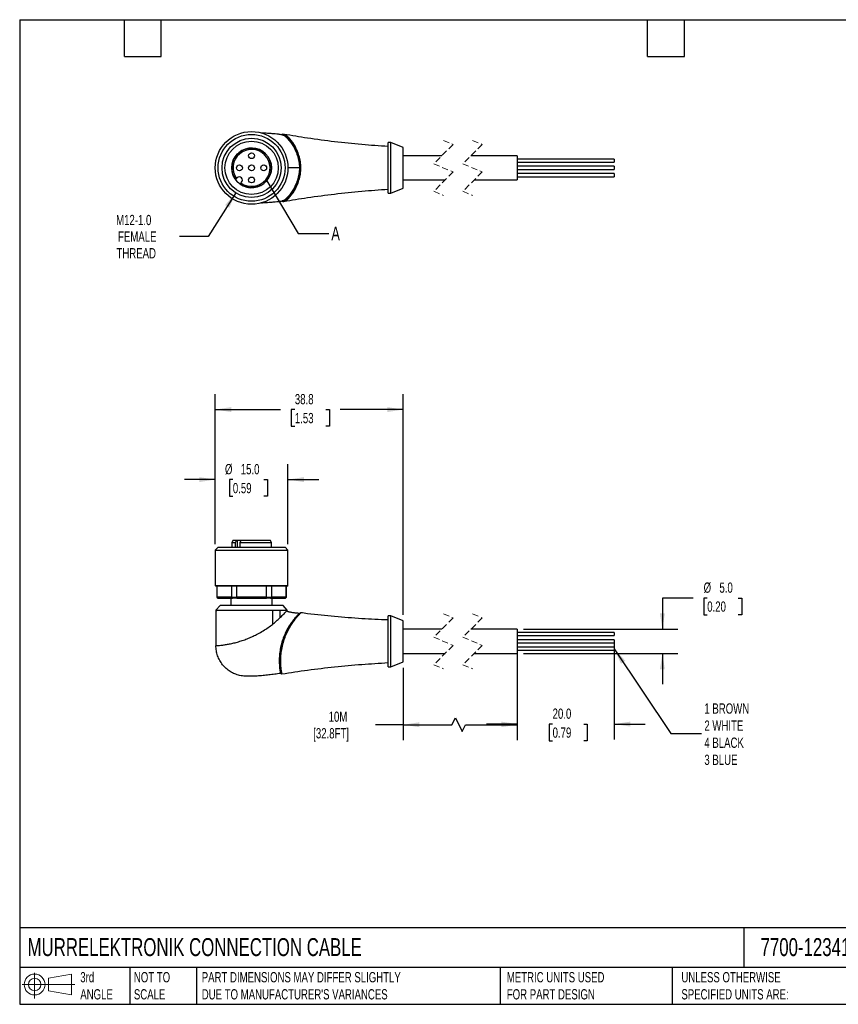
# Model space of a CAD drawing. Header units: millimetres. Extents: x 6 to 273, y 6 to 210.
# Tile 1 of 2: x 6 to 175, y 6 to 210. Entities that reach past the tile are written whole.
import ezdxf

# ---------------------------------------------------------------- set-up
doc = ezdxf.new("R2010")
doc.units = ezdxf.units.MM
doc.linetypes.add('SLD-Dashed', pattern=[1.905, 1.27, -0.635])
doc.linetypes.add('SLD-Solid', pattern=[0])
doc.layers.add('DIMENSIONS', color=140, linetype='SLD-Solid', lineweight=25)
doc.layers.add('TEXT', color=140, linetype='SLD-Solid', lineweight=25)
doc.layers.add('SLD-DEFPOINTS', color=7, linetype='Continuous')
doc.styles.add('SLDTEXTSTYLE0', font='TXT', dxfattribs={"width": 0.7})
doc.dimstyles.new('SLDDIMSTYLE0', dxfattribs={"dimtxt": 2.158008, "dimasz": 3.302, "dimexe": 0, "dimexo": 0.0625, "dimgap": 0.539502, "dimtad": 0, "dimtih": 1, "dimtoh": 1, "dimdec": 1, "dimrnd": 1e-09, "dimzin": 4, "dimdsep": 46, "dimtxsty": 'SLDTEXTSTYLE0', "dimsah": 1, "dimcen": 0.09, "dimadec": 0, "dimazin": 1, "dimtfac": 1, "dimtdec": 1, "dimtmove": 0, "dimatfit": 0, "dimfxl": 0, "dimfrac": 2, "dimtolj": 1, "dimtzin": 12, "dimarcsym": 0})
doc.dimstyles.new('SLDDIMSTYLE1', dxfattribs={"dimtxt": 2.158008, "dimasz": 3.302, "dimexe": 0, "dimexo": 0.0625, "dimgap": 0.539502, "dimtad": 0, "dimtih": 1, "dimtoh": 1, "dimdec": 1, "dimrnd": 1e-09, "dimzin": 12, "dimdsep": 46, "dimtxsty": 'SLDTEXTSTYLE0', "dimsah": 1, "dimcen": 0.09, "dimadec": 0, "dimazin": 3, "dimtfac": 1, "dimtdec": 1, "dimtofl": 0, "dimtmove": 0, "dimatfit": 3, "dimfxl": 0, "dimfrac": 2, "dimtolj": 1, "dimtzin": 12, "dimarcsym": 0})
doc.dimstyles.new('SLDDIMSTYLE2', dxfattribs={"dimtxt": 0.18, "dimasz": 3.302, "dimexe": 0, "dimexo": 0.0625, "dimgap": 0, "dimtad": 0, "dimtih": 1, "dimtoh": 1, "dimdec": 0, "dimrnd": 1e-09, "dimzin": 0, "dimdsep": 46, "dimtxsty": 'Standard', "dimsah": 1, "dimcen": 0.09, "dimadec": 0, "dimazin": 0, "dimtfac": 3.302, "dimtdec": 0, "dimtofl": 0, "dimtmove": 0, "dimatfit": 3, "dimfxl": 0, "dimfrac": 2, "dimtolj": 1, "dimtzin": 0, "dimarcsym": 0})
doc.dimstyles.new('SLDDIMSTYLE3', dxfattribs={"dimtxt": 2.158008, "dimasz": 3.302, "dimexe": 0, "dimexo": 0.0625, "dimgap": 0.539502, "dimtad": 0, "dimtih": 1, "dimtoh": 1, "dimdec": 1, "dimrnd": 1e-09, "dimzin": 12, "dimdsep": 46, "dimtxsty": 'SLDTEXTSTYLE0', "dimsah": 1, "dimcen": 0, "dimadec": 0, "dimazin": 3, "dimtfac": 1, "dimtdec": 1, "dimtofl": 0, "dimtmove": 0, "dimatfit": 3, "dimfxl": 0, "dimfrac": 2, "dimtolj": 1, "dimtzin": 12, "dimarcsym": 0})
doc.dimstyles.new('SLDDIMSTYLE4', dxfattribs={"dimtxt": 0.18, "dimasz": 3.302, "dimexe": 0, "dimexo": 0.0625, "dimgap": 0, "dimtad": 0, "dimtih": 1, "dimtoh": 1, "dimdec": 0, "dimrnd": 1e-09, "dimzin": 0, "dimdsep": 46, "dimtxsty": 'Standard', "dimblk1": 'NONE', "dimblk2": 'NONE', "dimsah": 1, "dimcen": 0.09, "dimadec": 0, "dimazin": 0, "dimtfac": 3.302, "dimtdec": 0, "dimtofl": 0, "dimtmove": 0, "dimatfit": 3, "dimldrblk": 'NONE', "dimfxl": 0, "dimfrac": 2, "dimtolj": 1, "dimtzin": 0, "dimarcsym": 0})

# ---------------------------------------------------------------- blocks, each defined once
blk = doc.blocks.new('Block11')
at = {"color": 7, "linetype": 'SLD-Solid', "lineweight": 18}
for p, q in [((2.59, 5.31), (2.59, 0)), ((5.48, 4.17), (10.18, 5.03)), ((5.48, 1.6), (5.48, 4.17)), ((10.18, 5.03), (10.18, 0.73)), ((0, 2.88), (10.87, 2.88)), ((5.48, 1.6), (10.18, 0.73))]:
    blk.add_line(p, q, dxfattribs=at)
for radius in [2.15, 1.29]:
    blk.add_circle((2.59, 2.88), radius, dxfattribs=at)
blk = doc.blocks.new('Block12')
at = {"layer": 'SLD-DEFPOINTS'}
blk.add_blockref('Block11', (0, 0), dxfattribs=at)
blk = doc.blocks.new('_D')
at = {"layer": 'DIMENSIONS'}
for p, q in [((46.69, 101.33), (46.69, 117.81)), ((61.69, 101.33), (61.69, 117.81)), ((46.69, 114.64), (40.34, 114.64)), ((50.33, 114.64), (49.61, 114.64)), ((49.61, 114.64), (49.61, 111.21)), ((56.74, 114.64), (57.47, 114.64)), ((57.47, 114.64), (57.47, 111.21)), ((61.69, 114.64), (68.04, 114.64)), ((49.61, 111.21), (50.33, 111.21)), ((57.47, 111.21), (56.74, 111.21))]:
    blk.add_line(p, q, dxfattribs=at)
for points in [[(46.69, 114.64), (43.38, 115.15), (43.38, 114.13)], [(61.69, 114.64), (64.99, 114.13), (64.99, 115.15)]]:
    blk.add_solid(points, dxfattribs=at)
at = {"layer": 'DIMENSIONS', "char_height": 2.117, "attachment_point": 1, "style": 'SLDTEXTSTYLE0'}
for s, insert in [('%%c', (48.7, 117.85)), ('15.0', (51.96, 117.85)), ('0.59', (50.33, 113.94))]:
    blk.add_mtext(s, dxfattribs=dict(at, insert=insert))
blk = doc.blocks.new('_D_1')
at = {"layer": 'DIMENSIONS'}
for p, q in [((109.02, 79.67), (109.02, 60.87)), ((85.49, 75.79), (85.49, 60.87)), ((95.53, 64.04), (96.24, 65.46)), ((96.24, 65.46), (97.65, 62.63)), ((85.49, 64.04), (79.73, 64.04)), ((85.49, 64.04), (95.53, 64.04)), ((97.65, 62.63), (98.35, 64.04)), ((98.35, 64.04), (109.02, 64.04))]:
    blk.add_line(p, q, dxfattribs=at)
for points in [[(85.49, 64.04), (88.79, 63.54), (88.79, 64.55)], [(109.02, 64.04), (105.72, 64.55), (105.72, 63.54)]]:
    blk.add_solid(points, dxfattribs=at)
at = {"layer": 'DIMENSIONS', "char_height": 2.117, "attachment_point": 1, "style": 'SLDTEXTSTYLE0'}
for s, insert in [('10M', (70.09, 66.77)), ('[32.8FT]', (66.91, 63.34))]:
    blk.add_mtext(s, dxfattribs=dict(at, insert=insert))
blk = doc.blocks.new('_D_2')
at = {"layer": 'DIMENSIONS'}
for p, q in [((46.69, 101.33), (46.69, 132.26)), ((85.49, 86.73), (85.49, 132.26)), ((46.69, 129.09), (60.19, 129.09)), ((63.12, 129.09), (62.39, 129.09)), ((62.39, 129.09), (62.39, 125.66)), ((69.53, 129.09), (70.25, 129.09)), ((70.25, 129.09), (70.25, 125.66)), ((85.49, 129.09), (72.45, 129.09)), ((62.39, 125.66), (63.12, 125.66)), ((70.25, 125.66), (69.53, 125.66))]:
    blk.add_line(p, q, dxfattribs=at)
for points in [[(46.69, 129.09), (49.99, 128.58), (49.99, 129.6)], [(85.49, 129.09), (82.18, 129.6), (82.18, 128.58)]]:
    blk.add_solid(points, dxfattribs=at)
at = {"layer": 'DIMENSIONS', "char_height": 2.117, "attachment_point": 1, "style": 'SLDTEXTSTYLE0'}
for s, insert in [('38.8', (63.12, 132.3)), ('1.53', (63.12, 128.39))]:
    blk.add_mtext(s, dxfattribs=dict(at, insert=insert))
blk = doc.blocks.new('_D_3')
at = {"layer": 'DIMENSIONS'}
for p, q in [((129.02, 81.17), (129.02, 61.01)), ((109.02, 77.49), (109.02, 61.01)), ((109.02, 64.18), (102.67, 64.18)), ((116.3, 64.18), (115.58, 64.18)), ((115.58, 64.18), (115.58, 60.75)), ((122.72, 64.18), (123.44, 64.18)), ((123.44, 64.18), (123.44, 60.75)), ((129.02, 64.18), (135.37, 64.18)), ((115.58, 60.75), (116.3, 60.75)), ((123.44, 60.75), (122.72, 60.75))]:
    blk.add_line(p, q, dxfattribs=at)
for points in [[(109.02, 64.18), (105.72, 64.69), (105.72, 63.67)], [(129.02, 64.18), (132.33, 63.67), (132.33, 64.69)]]:
    blk.add_solid(points, dxfattribs=at)
at = {"layer": 'DIMENSIONS', "char_height": 2.117, "attachment_point": 1, "style": 'SLDTEXTSTYLE0'}
for s, insert in [('20.0', (116.3, 67.39)), ('0.79', (116.3, 63.48))]:
    blk.add_mtext(s, dxfattribs=dict(at, insert=insert))
blk = doc.blocks.new('_D_4')
at = {"layer": 'DIMENSIONS'}
for p, q in [((145.3, 90.19), (138.95, 90.19)), ((138.95, 90.19), (138.95, 83.76)), ((148.2, 90.19), (147.47, 90.19)), ((147.47, 90.19), (147.47, 86.76)), ((154.61, 90.19), (155.33, 90.19)), ((155.33, 90.19), (155.33, 86.76)), ((147.47, 86.76), (148.2, 86.76)), ((155.33, 86.76), (154.61, 86.76)), ((110.29, 83.76), (142.12, 83.76)), ((110.29, 78.76), (142.12, 78.76)), ((138.95, 78.76), (138.95, 72.41))]:
    blk.add_line(p, q, dxfattribs=at)
for points in [[(138.95, 83.76), (139.46, 87.07), (138.44, 87.07)], [(138.95, 78.76), (138.44, 75.46), (139.46, 75.46)]]:
    blk.add_solid(points, dxfattribs=at)
at = {"layer": 'DIMENSIONS', "char_height": 2.117, "attachment_point": 1, "style": 'SLDTEXTSTYLE0'}
for s, insert in [('%%c', (147.46, 93.4)), ('5.0', (150.72, 93.4)), ('0.20', (148.2, 89.49))]:
    blk.add_mtext(s, dxfattribs=dict(at, insert=insert))
blk = doc.blocks.new('_D_6')
at = {"layer": 'DIMENSIONS'}
for p, q in [((50.93, 173.81), (45.25, 164.83)), ((45.25, 164.83), (39.3, 164.83))]:
    blk.add_line(p, q, dxfattribs=at)
blk.add_solid([(50.93, 173.81), (48.74, 171.29), (49.6, 170.75)], dxfattribs=at)
at = {"layer": 'DIMENSIONS', "char_height": 2.117, "attachment_point": 1, "style": 'SLDTEXTSTYLE0'}
for s, insert in [('M12-1.0', (26.24, 169.27)), ('FEMALE', (26.64, 165.84)), ('THREAD', (26.32, 162.41))]:
    blk.add_mtext(s, dxfattribs=dict(at, insert=insert))
blk = doc.blocks.new('_None')

msp = doc.modelspace()

# ---------------------------------------------------------------- linework, layer by layer
for p, q in [((60.49, 185.79), (60.51, 185.79)), ((60.51, 185.79), (60.58, 185.78)), ((60.82, 185.89), (60.81, 185.89)), ((60.87, 185.88), (60.82, 185.89)), ((60.85, 185.88), (60.83, 185.88)), ((82.89, 184.22), (82.39, 184.22)), ((82.39, 173.72), (82.39, 184.22)), ((85.49, 183.17), (82.89, 184.22)), ((82.89, 173.72), (82.89, 184.22)), ((85.49, 174.77), (85.49, 183.17)), ((93.44, 181.47), (85.49, 181.47)), ((109.02, 181.47), (99.44, 181.47)), ((109.02, 181.47), (109.02, 178.97)), ((64.07, 178.97), (61.69, 178.97)), ((129.02, 180.79), (109.02, 180.79)), ((109.02, 180.15), (129.02, 180.15)), ((129.02, 179.29), (109.02, 179.29)), ((109.02, 178.97), (109.02, 176.47)), ((129.02, 180.79), (129.02, 180.15)), ((129.02, 179.29), (129.02, 178.97)), ((129.02, 178.97), (129.02, 178.65)), ((51.07, 176.77), (51.22, 176.92)), ((109.02, 178.65), (129.02, 178.65)), ((129.02, 177.79), (109.02, 177.79)), ((109.02, 177.15), (129.02, 177.15)), ((129.02, 177.79), (129.02, 177.15)), ((52.14, 176), (51.99, 175.85)), ((82.89, 173.72), (85.49, 174.77)), ((85.49, 176.47), (94.12, 176.47)), ((100.12, 176.47), (109.02, 176.47)), ((82.39, 173.72), (82.89, 173.72)), ((60.51, 172.15), (60.49, 172.15)), ((60.58, 172.16), (60.51, 172.15)), ((60.81, 172.05), (60.82, 172.05)), ((60.82, 172.05), (60.87, 172.06)), ((50.38, 102.16), (50.09, 101.66)), ((50.09, 101.66), (50.09, 100.66)), ((50.09, 101.66), (50.86, 101.66)), ((50.38, 102.16), (51.07, 102.16)), ((50.86, 100.66), (50.86, 101.66)), ((51.07, 102.16), (51.22, 102.16)), ((51.22, 102.16), (51.99, 102.16)), ((51.22, 102.16), (51.22, 100.66)), ((51.78, 101.66), (58.29, 101.66)), ((51.78, 101.66), (51.78, 100.66)), ((51.99, 102.16), (58, 102.16)), ((58.29, 101.66), (58, 102.16)), ((58.29, 100.66), (58.29, 101.66)), ((47.29, 100.66), (46.69, 100.06)), ((46.69, 100.06), (46.69, 92.76)), ((46.69, 100.06), (61.69, 100.06)), ((47.29, 100.66), (61.09, 100.66)), ((61.69, 100.06), (61.09, 100.66)), ((61.69, 92.76), (61.69, 100.06)), ((46.69, 92.76), (61.69, 92.76)), ((61.59, 92.66), (46.79, 92.66)), ((46.99, 92.66), (46.99, 90.36)), ((47.01, 92.66), (47.01, 90.36)), ((50.11, 90.36), (50.11, 92.66)), ((51.09, 92.66), (51.09, 90.36)), ((57.28, 90.36), (57.28, 92.66)), ((58.27, 92.66), (58.27, 90.36)), ((61.36, 90.36), (61.36, 92.66)), ((61.39, 90.36), (61.39, 92.66)), ((46.99, 90.36), (47.19, 90.16)), ((46.99, 90.36), (47.01, 90.36)), ((50.11, 90.36), (47.01, 90.36)), ((47.21, 90.16), (47.19, 90.16)), ((47.21, 90.16), (50.26, 90.16)), ((49.94, 90.16), (49.94, 88.66)), ((50.11, 90.36), (51.09, 90.36)), ((51.14, 90.16), (50.26, 90.16)), ((57.28, 90.36), (51.09, 90.36)), ((51.14, 90.16), (57.24, 90.16)), ((58.12, 90.16), (57.24, 90.16)), ((57.28, 90.36), (58.27, 90.36)), ((58.12, 90.16), (61.17, 90.16)), ((61.36, 90.36), (58.27, 90.36)), ((58.44, 88.66), (58.44, 90.16)), ((61.19, 90.16), (61.17, 90.16)), ((61.19, 90.16), (61.39, 90.36)), ((61.36, 90.36), (61.39, 90.36)), ((47.69, 88.66), (46.85, 87.68)), ((54.19, 88.66), (47.69, 88.66)), ((60.69, 88.66), (54.19, 88.66)), ((58.5, 87.66), (58.5, 84.76)), ((60.04, 87.66), (60.03, 86.08)), ((61.54, 87.66), (60.69, 88.66)), ((59.97, 86.03), (60.03, 86.08)), ((64.05, 86.91), (63.96, 86.82)), ((64.04, 87), (63.99, 87.03)), ((64.04, 87), (64, 87.03)), ((64.03, 86.89), (64.05, 86.91)), ((64.05, 86.91), (64.03, 86.89)), ((64.07, 87.03), (64.04, 87.01)), ((64.04, 87.01), (64.07, 87.03)), ((64.15, 87.03), (64.16, 87.04)), ((64.15, 87.03), (64.16, 87.04)), ((64.29, 87.13), (64.24, 87.09)), ((82.89, 86.51), (82.39, 86.51)), ((82.39, 81.26), (82.39, 86.51)), ((85.49, 85.46), (82.89, 86.51)), ((82.89, 81.26), (82.89, 86.51)), ((85.49, 81.26), (85.49, 85.46)), ((93.44, 83.76), (85.49, 83.76)), ((109.02, 83.76), (99.44, 83.76)), ((109.02, 83.76), (109.02, 78.76)), ((60.58, 81.5), (60.51, 81.3)), ((60.82, 81.26), (60.87, 81.41)), ((129.02, 83.08), (109.02, 83.08)), ((109.02, 82.44), (129.02, 82.44)), ((129.02, 81.58), (109.02, 81.58)), ((129.02, 83.08), (129.02, 82.44)), ((129.02, 81.58), (129.02, 81.26)), ((60.81, 81.22), (60.82, 81.26)), ((82.39, 76.01), (82.39, 81.26)), ((82.89, 76.01), (82.89, 81.26)), ((85.49, 77.06), (85.49, 81.26)), ((109.02, 80.94), (129.02, 80.94)), ((129.02, 80.08), (109.02, 80.08)), ((109.02, 79.44), (129.02, 79.44)), ((129.02, 81.26), (129.02, 80.94)), ((129.02, 80.08), (129.02, 79.44)), ((85.49, 78.76), (94.12, 78.76)), ((100.12, 78.76), (109.02, 78.76)), ((82.39, 76.01), (82.89, 76.01)), ((82.89, 76.01), (85.49, 77.06))]:
    msp.add_line(p, q)
at = {"color": 7, "linetype": 'SLD-Dashed', "lineweight": 18}
for p, q in [((95.78, 183.81), (91.78, 179.81)), ((93.78, 184.64), (95.78, 183.81)), ((101.78, 183.81), (97.78, 179.81)), ((99.78, 184.64), (101.78, 183.81)), ((91.78, 179.81), (95.78, 178.13)), ((97.78, 179.81), (101.78, 178.13)), ((95.78, 178.13), (91.78, 174.13)), ((101.78, 178.13), (97.78, 174.13)), ((91.78, 174.13), (93.78, 173.29)), ((97.78, 174.13), (99.78, 173.29)), ((95.78, 86.1), (91.78, 82.1)), ((93.78, 86.94), (95.78, 86.1)), ((101.78, 86.1), (97.78, 82.1)), ((99.78, 86.94), (101.78, 86.1)), ((91.78, 82.1), (95.78, 80.43)), ((97.78, 82.1), (101.78, 80.43)), ((95.78, 80.43), (91.78, 76.43)), ((101.78, 80.43), (97.78, 76.43)), ((91.78, 76.43), (93.78, 75.59)), ((97.78, 76.43), (99.78, 75.59))]:
    msp.add_line(p, q, dxfattribs=at)
at = {"flags": 128}
for points in [[(50.86, 176.57), (50.98, 176.68), (51.07, 176.77)], [(51.99, 175.85), (51.88, 175.74), (51.78, 175.65)], [(46.84, 87.66), (46.84, 84.04), (46.84, 80.36)]]:
    msp.add_lwpolyline(points, dxfattribs=at)
for centre, radius in [((54.19, 178.97), 7.5), ((54.19, 178.97), 6.9), ((54.19, 178.97), 6.1), ((54.19, 178.97), 5.5), ((54.19, 181.47), 0.6), ((51.69, 178.97), 0.6), ((54.19, 178.97), 0.6), ((56.69, 178.97), 0.6), ((54.19, 176.47), 0.6)]:
    msp.add_circle(centre, radius)
for centre, radius, start, end in [((54.19, 178.97), 4.1, 234.1219, 215.878), ((54.19, 178.97), 3.81, 234.8196, 215.1806), ((51.68, 176.46), 0.65, 315, 134.9999), ((54.19, 178.97), 4.1, 215.8781, 234.1218), ((46.79, 92.76), 0.1, 180.0027, 269.9981), ((61.59, 92.76), 0.1, 270.0004, 0.0009)]:
    msp.add_arc(centre, radius, start, end)
for points, knots in [([(60.49, 185.79), (60.24, 185.83), (59.76, 185.9), (59.13, 185.96), (58.63, 186.01), (58.21, 186.04), (57.75, 186.07), (57.21, 186.11), (56.69, 186.14), (56.36, 186.16), (56.23, 186.16)], [0, 0, 0, 0, 0.180782, 0.336975, 0.441019, 0.533667, 0.63327, 0.767353, 0.909402, 1, 1, 1, 1]), ([(60.68, 185.85), (60.62, 185.85), (60.52, 185.87), (60.44, 185.82), (60.41, 185.8)], [0, 0, 0, 0, 0.639572, 1, 1, 1, 1]), ([(60.77, 185.89), (60.69, 185.9), (60.56, 185.9), (60.46, 185.83), (60.43, 185.81)], [0, 0, 0, 0, 0.680738, 1, 1, 1, 1]), ([(60.51, 185.79), (60.53, 185.79), (60.56, 185.78), (60.61, 185.79), (60.65, 185.81), (60.67, 185.84), (60.68, 185.85)], [0, 0, 0, 0, 0.247103, 0.495742, 0.746626, 1, 1, 1, 1]), ([(60.58, 185.78), (60.59, 185.78), (60.62, 185.77), (60.67, 185.78), (60.71, 185.8), (60.73, 185.83), (60.74, 185.84)], [0, 0, 0, 0, 0.246711, 0.495198, 0.746219, 1, 1, 1, 1]), ([(60.58, 185.78), (60.65, 185.76), (60.81, 185.71), (61.04, 185.56), (61.3, 185.35), (61.67, 184.98), (62.16, 184.4), (62.72, 183.57), (63.25, 182.59), (63.61, 181.67), (63.84, 180.88), (63.97, 180.26), (64.05, 179.62), (64.06, 179.19), (64.07, 178.97)], [0, 0, 0, 0, 0.028133, 0.062751, 0.103838, 0.150912, 0.260551, 0.387686, 0.528787, 0.67967, 0.757902, 0.837859, 0.91885, 1, 1, 1, 1]), ([(60.68, 185.85), (60.69, 185.85), (60.71, 185.87), (60.74, 185.88), (60.77, 185.89), (60.8, 185.89), (60.81, 185.89)], [0, 0, 0, 0, 0.25343, 0.504262, 0.752865, 1, 1, 1, 1]), ([(60.74, 185.84), (60.73, 185.84), (60.71, 185.84), (60.69, 185.84), (60.68, 185.85)], [0, 0, 0, 0, 0.568197, 1, 1, 1, 1]), ([(60.74, 185.84), (60.75, 185.84), (60.77, 185.86), (60.8, 185.87), (60.83, 185.88), (60.86, 185.88), (60.87, 185.88)], [0, 0, 0, 0, 0.253876, 0.50485, 0.753272, 1, 1, 1, 1]), ([(60.74, 172.1), (60.81, 172.12), (60.97, 172.17), (61.21, 172.31), (61.46, 172.51), (61.83, 172.87), (62.32, 173.45), (62.88, 174.28), (63.41, 175.27), (63.78, 176.2), (64, 177), (64.13, 177.64), (64.22, 178.29), (64.24, 178.96), (64.22, 179.63), (64.14, 180.28), (64.01, 180.92), (63.78, 181.73), (63.41, 182.66), (62.88, 183.66), (62.32, 184.49), (61.83, 185.07), (61.46, 185.43), (61.2, 185.63), (60.97, 185.77), (60.81, 185.82), (60.74, 185.84)], [0, 0, 0, 0, 0.013738, 0.0306, 0.050658, 0.073726, 0.127776, 0.190801, 0.260884, 0.336557, 0.376127, 0.416728, 0.457972, 0.499376, 0.540797, 0.582106, 0.622805, 0.662501, 0.738621, 0.80923, 0.872291, 0.926304, 0.949373, 0.969433, 0.986284, 1, 1, 1, 1]), ([(82.39, 183.37), (80.56, 183.5), (76.87, 183.75), (71.32, 184.34), (65.95, 185.04), (62.47, 185.62), (60.83, 185.89)], [0, 0, 0, 0, 0.25254, 0.51144, 0.77034, 1, 1, 1, 1]), ([(60.97, 185.86), (60.95, 185.86), (60.91, 185.87), (60.87, 185.88), (60.85, 185.88)], [0, 0, 0, 0, 0.588371, 1, 1, 1, 1]), ([(60.88, 185.88), (60.88, 185.88), (60.88, 185.88), (60.87, 185.88), (60.87, 185.88)], [0, 0, 0, 0, 0.501926, 1, 1, 1, 1]), ([(60.88, 172.06), (60.96, 172.08), (61.12, 172.13), (61.36, 172.28), (61.62, 172.48), (62, 172.85), (62.49, 173.44), (63.05, 174.29), (63.57, 175.29), (63.93, 176.23), (64.15, 177.03), (64.27, 177.67), (64.35, 178.31), (64.37, 178.97), (64.35, 179.62), (64.27, 180.27), (64.15, 180.91), (63.93, 181.71), (63.57, 182.64), (63.05, 183.65), (62.49, 184.5), (62, 185.09), (61.62, 185.46), (61.36, 185.66), (61.12, 185.81), (60.96, 185.86), (60.88, 185.88)], [0, 0, 0, 0, 0.014045, 0.031253, 0.05169, 0.075168, 0.130046, 0.193638, 0.263922, 0.339636, 0.378949, 0.418895, 0.45926, 0.49986, 0.540603, 0.581136, 0.621018, 0.660206, 0.735982, 0.806233, 0.869934, 0.924764, 0.948244, 0.968726, 0.985975, 1, 1, 1, 1]), ([(64.07, 178.97), (64.06, 178.75), (64.05, 178.32), (63.97, 177.68), (63.84, 177.06), (63.61, 176.27), (63.25, 175.36), (62.72, 174.38), (62.16, 173.54), (61.68, 172.96), (61.3, 172.59), (61.04, 172.39), (60.81, 172.23), (60.65, 172.18), (60.58, 172.16)], [0, 0, 0, 0, 0.081265, 0.162304, 0.242265, 0.320454, 0.470817, 0.61123, 0.73863, 0.848633, 0.895834, 0.937032, 0.97175, 1, 1, 1, 1]), ([(60.82, 172.04), (62.46, 172.32), (65.95, 172.9), (71.32, 173.59), (76.87, 174.18), (80.56, 174.44), (82.39, 174.57)], [0, 0, 0, 0, 0.229686, 0.488566, 0.747445, 1, 1, 1, 1]), ([(56.22, 171.78), (56.35, 171.78), (56.69, 171.8), (57.21, 171.83), (57.74, 171.87), (58.2, 171.9), (58.63, 171.93), (59.13, 171.98), (59.76, 172.04), (60.23, 172.11), (60.49, 172.15)], [0, 0, 0, 0, 0.091208, 0.23242, 0.365523, 0.465055, 0.558299, 0.663081, 0.819471, 1, 1, 1, 1]), ([(60.41, 172.14), (60.45, 172.11), (60.56, 172.04), (60.69, 172.04), (60.78, 172.05)], [0, 0, 0, 0, 0.346457, 1, 1, 1, 1]), ([(60.41, 172.14), (60.44, 172.12), (60.52, 172.07), (60.62, 172.09), (60.68, 172.09)], [0, 0, 0, 0, 0.353807, 1, 1, 1, 1]), ([(60.68, 172.09), (60.67, 172.1), (60.65, 172.13), (60.61, 172.14), (60.56, 172.16), (60.53, 172.15), (60.51, 172.15)], [0, 0, 0, 0, 0.253372, 0.504242, 0.752902, 1, 1, 1, 1]), ([(60.74, 172.1), (60.73, 172.11), (60.71, 172.14), (60.67, 172.16), (60.62, 172.17), (60.59, 172.16), (60.58, 172.16)], [0, 0, 0, 0, 0.253787, 0.504786, 0.753306, 1, 1, 1, 1]), ([(60.68, 172.09), (60.69, 172.1), (60.71, 172.1), (60.73, 172.1), (60.74, 172.1)], [0, 0, 0, 0, 0.552551, 1, 1, 1, 1]), ([(60.68, 172.09), (60.69, 172.09), (60.71, 172.07), (60.74, 172.05), (60.77, 172.05), (60.8, 172.05), (60.81, 172.05)], [0, 0, 0, 0, 0.253448, 0.504282, 0.752874, 1, 1, 1, 1]), ([(60.74, 172.1), (60.75, 172.1), (60.77, 172.08), (60.8, 172.07), (60.83, 172.06), (60.86, 172.06), (60.87, 172.06)], [0, 0, 0, 0, 0.253862, 0.504827, 0.753264, 1, 1, 1, 1]), ([(60.83, 172.06), (60.84, 172.06), (60.86, 172.06), (60.91, 172.07), (60.95, 172.08), (60.97, 172.08)], [0, 0, 0, 0, 0.132506, 0.489917, 1, 1, 1, 1]), ([(60.87, 172.06), (60.87, 172.06), (60.88, 172.06), (60.88, 172.06), (60.88, 172.06)], [0, 0, 0, 0, 0.49832, 1, 1, 1, 1]), ([(50.86, 101.66), (50.9, 101.76), (50.97, 101.93), (51.04, 102.09), (51.07, 102.16)], [0, 0, 0, 0, 0.569187, 1, 1, 1, 1]), ([(51.99, 102.16), (51.95, 102.07), (51.88, 101.91), (51.81, 101.74), (51.78, 101.66)], [0, 0, 0, 0, 0.550774, 1, 1, 1, 1]), ([(47.01, 90.36), (47.05, 90.33), (47.11, 90.26), (47.18, 90.19), (47.21, 90.16)], [0, 0, 0, 0, 0.561723, 1, 1, 1, 1]), ([(50.26, 90.16), (50.23, 90.2), (50.18, 90.27), (50.13, 90.33), (50.11, 90.36)], [0, 0, 0, 0, 0.558079, 1, 1, 1, 1]), ([(51.09, 90.36), (51.1, 90.33), (51.11, 90.26), (51.13, 90.19), (51.14, 90.16)], [0, 0, 0, 0, 0.561735, 1, 1, 1, 1]), ([(57.24, 90.16), (57.25, 90.2), (57.26, 90.27), (57.28, 90.33), (57.28, 90.36)], [0, 0, 0, 0, 0.558266, 1, 1, 1, 1]), ([(58.27, 90.36), (58.24, 90.33), (58.19, 90.26), (58.14, 90.19), (58.12, 90.16)], [0, 0, 0, 0, 0.561927, 1, 1, 1, 1]), ([(61.17, 90.16), (61.2, 90.2), (61.27, 90.27), (61.34, 90.33), (61.36, 90.36)], [0, 0, 0, 0, 0.558278, 1, 1, 1, 1]), ([(46.86, 87.66), (46.87, 87.66), (46.96, 87.65), (47.2, 87.67), (47.64, 87.66), (48.27, 87.67), (49.06, 87.66), (50, 87.67), (51.06, 87.67), (52.22, 87.66), (53.42, 87.66), (54.65, 87.66), (55.85, 87.66), (57.02, 87.66), (57.9, 87.66), (58.39, 87.66), (58.5, 87.66)], [0, 0, 0, 0, 0.001926, 0.022959, 0.062765, 0.116021, 0.185231, 0.265683, 0.358709, 0.457663, 0.564783, 0.668309, 0.773589, 0.874232, 0.970615, 1, 1, 1, 1]), ([(58.5, 87.66), (58.64, 87.66), (58.92, 87.66), (59.43, 87.66), (59.8, 87.66), (60.04, 87.66)], [0, 0, 0, 0, 0.279333, 0.541688, 1, 1, 1, 1]), ([(60.04, 87.66), (60.25, 87.66), (60.63, 87.66), (61.1, 87.66), (61.38, 87.67), (61.51, 87.66), (61.54, 87.66)], [0, 0, 0, 0, 0.434609, 0.750639, 0.943982, 1, 1, 1, 1]), ([(60.72, 86.77), (60.84, 86.89), (61.05, 87.11), (61.3, 87.39), (61.45, 87.56), (61.52, 87.64), (61.54, 87.66)], [0, 0, 0, 0, 0.422611, 0.738186, 0.933386, 1, 1, 1, 1]), ([(64.07, 87.03), (63.84, 87.04), (63.38, 87.07), (62.7, 87.16), (62.19, 87.25), (61.86, 87.31), (61.71, 87.35), (61.63, 87.43), (61.58, 87.5), (61.54, 87.58), (61.54, 87.64), (61.54, 87.66)], [0, 0, 0, 0, 0.25023, 0.500411, 0.750608, 0.813161, 0.87525, 0.906441, 0.937603, 0.968806, 1, 1, 1, 1]), ([(58.5, 84.76), (58.78, 84.99), (59.29, 85.4), (59.76, 85.83), (59.97, 86.03)], [0, 0, 0, 0, 0.5623742, 1, 1, 1, 1]), ([(60.03, 86.08), (60.14, 86.18), (60.37, 86.41), (60.6, 86.64), (60.72, 86.77)], [0, 0, 0, 0, 0.446833, 1, 1, 1, 1]), ([(64.04, 87.01), (64.04, 87.01), (64.01, 86.98), (63.94, 86.91), (63.81, 86.79), (63.56, 86.54), (63.17, 86.11), (62.65, 85.48), (62.09, 84.69), (61.63, 83.92), (61.28, 83.24), (61.02, 82.68), (60.78, 82.1), (60.65, 81.7), (60.58, 81.5)], [0, 0, 0, 0, 0.001034, 0.01785, 0.045023, 0.081811, 0.180444, 0.306813, 0.45573, 0.623171, 0.713384, 0.806959, 0.90284, 1, 1, 1, 1]), ([(60.74, 81.45), (60.81, 81.65), (60.95, 82.05), (61.18, 82.63), (61.44, 83.2), (61.79, 83.89), (62.24, 84.67), (62.81, 85.48), (63.33, 86.13), (63.73, 86.57), (63.95, 86.81), (64.02, 86.88), (64.03, 86.89)], [0, 0, 0, 0, 0.099663, 0.198037, 0.294238, 0.387247, 0.560768, 0.715933, 0.848394, 0.952395, 0.991312, 1, 1, 1, 1]), ([(60.88, 81.45), (60.95, 81.66), (61.09, 82.07), (61.33, 82.67), (61.59, 83.24), (61.95, 83.94), (62.41, 84.72), (62.98, 85.54), (63.49, 86.2), (63.88, 86.63), (64.12, 86.9), (64.25, 87.02), (64.32, 87.1), (64.36, 87.13), (64.36, 87.14)], [0, 0, 0, 0, 0.09709, 0.192951, 0.286218, 0.376164, 0.543951, 0.692657, 0.818358, 0.916169, 0.952097, 0.978391, 0.994544, 1, 1, 1, 1]), ([(64.29, 87.13), (64.26, 87.1), (64.17, 87.04), (64.1, 86.96), (64.05, 86.91)], [0, 0, 0, 0, 0.4079, 1, 1, 1, 1]), ([(64.23, 87.09), (64.23, 87.08), (64.19, 87.05), (64.13, 86.99), (64.08, 86.94), (64.05, 86.91)], [0, 0, 0, 0, 0.143519, 0.577187, 1, 1, 1, 1]), ([(64.16, 87.04), (64.14, 87.04), (64.11, 87.03), (64.08, 87.03), (64.07, 87.03)], [0, 0, 0, 0, 0.500193, 1, 1, 1, 1]), ([(64.37, 87.14), (64.35, 87.14), (64.33, 87.14), (64.31, 87.14), (64.29, 87.13)], [0, 0, 0, 0, 0.499783, 1, 1, 1, 1]), ([(82.39, 85.67), (80.56, 85.74), (76.87, 85.9), (71.33, 86.35), (67.14, 86.77), (64.83, 87.09), (64.37, 87.16)], [0, 0, 0, 0, 0.302655, 0.612669, 0.92268, 1, 1, 1, 1]), ([(46.84, 80.36), (46.86, 80.37), (46.97, 80.37), (47.21, 80.39), (47.61, 80.42), (48.16, 80.48), (48.85, 80.58), (49.67, 80.72), (50.57, 80.92), (51.54, 81.18), (52.54, 81.5), (53.54, 81.88), (54.51, 82.31), (55.54, 82.82), (56.58, 83.42), (57.59, 84.08), (58.21, 84.54), (58.5, 84.76)], [0, 0, 0, 0, 0.006282, 0.02519, 0.056854, 0.101248, 0.157141, 0.222829, 0.29667, 0.376628, 0.460356, 0.545562, 0.630202, 0.712589, 0.817193, 0.913478, 1, 1, 1, 1]), ([(60.51, 81.3), (60.45, 81.09), (60.33, 80.66), (60.18, 80.01), (60.06, 79.37), (59.98, 78.75), (59.93, 78.14), (59.9, 77.57), (59.9, 77.04), (59.92, 76.52), (59.95, 76.01), (60.01, 75.54), (60.07, 75.14), (60.11, 74.85), (60.14, 74.69), (60.15, 74.65)], [0, 0, 0, 0, 0.099655, 0.198758, 0.296151, 0.390506, 0.480579, 0.565534, 0.64459, 0.7169, 0.801524, 0.87197, 0.927571, 0.981756, 1, 1, 1, 1]), ([(60.68, 81.26), (60.67, 81.26), (60.64, 81.27), (60.6, 81.28), (60.56, 81.29), (60.53, 81.3), (60.51, 81.3)], [0, 0, 0, 0, 0.212778, 0.459958, 0.727172, 1, 1, 1, 1]), ([(60.74, 81.45), (60.73, 81.45), (60.71, 81.46), (60.66, 81.47), (60.62, 81.48), (60.59, 81.49), (60.58, 81.5)], [0, 0, 0, 0, 0.212618, 0.459686, 0.726939, 1, 1, 1, 1]), ([(60.68, 81.26), (60.69, 81.29), (60.71, 81.35), (60.73, 81.42), (60.74, 81.45)], [0, 0, 0, 0, 0.558158, 1, 1, 1, 1]), ([(60.74, 81.45), (60.75, 81.44), (60.77, 81.44), (60.8, 81.43), (60.83, 81.42), (60.86, 81.41), (60.87, 81.41)], [0, 0, 0, 0, 0.212619, 0.45998, 0.727361, 1, 1, 1, 1]), ([(60.87, 81.41), (60.87, 81.41), (60.88, 81.43), (60.88, 81.45), (60.88, 81.45)], [0, 0, 0, 0, 0.4972996, 1, 1, 1, 1]), ([(60.15, 74.65), (59.75, 74.59), (58.96, 74.47), (57.76, 74.31), (56.55, 74.18), (55.35, 74.09), (54.14, 74.06), (52.93, 74.04), (51.77, 74.18), (50.71, 74.52), (49.77, 75.01), (48.92, 75.65), (48.19, 76.42), (47.59, 77.3), (47.16, 78.28), (46.89, 79.3), (46.85, 80.01), (46.84, 80.36)], [0, 0, 0, 0, 0.071462, 0.142906, 0.214307, 0.285686, 0.357112, 0.428561, 0.499891, 0.562416, 0.624944, 0.687481, 0.750007, 0.812504, 0.875004, 0.937503, 1, 1, 1, 1]), ([(60.33, 74.6), (60.32, 74.64), (60.29, 74.8), (60.24, 75.09), (60.18, 75.49), (60.13, 75.96), (60.09, 76.48), (60.08, 77.01), (60.08, 77.54), (60.1, 78.11), (60.15, 78.71), (60.24, 79.33), (60.35, 79.97), (60.5, 80.62), (60.62, 81.04), (60.68, 81.26)], [0, 0, 0, 0, 0.0183185, 0.0732042, 0.1294509, 0.2005412, 0.2856425, 0.3581179, 0.4371737, 0.5219823, 0.6117773, 0.7057353, 0.8026274, 0.9011416, 1, 1, 1, 1]), ([(60.46, 74.55), (60.45, 74.59), (60.42, 74.75), (60.37, 75.03), (60.32, 75.43), (60.26, 75.9), (60.23, 76.41), (60.21, 76.94), (60.21, 77.47), (60.23, 78.04), (60.28, 78.64), (60.36, 79.27), (60.48, 79.91), (60.62, 80.57), (60.75, 81), (60.81, 81.22)], [0, 0, 0, 0, 0.018343, 0.072057, 0.126898, 0.197023, 0.281971, 0.354336, 0.43323, 0.517907, 0.607676, 0.701916, 0.799761, 0.899665, 1, 1, 1, 1]), ([(60.68, 81.26), (60.69, 81.25), (60.71, 81.25), (60.74, 81.24), (60.77, 81.23), (60.8, 81.22), (60.81, 81.22)], [0, 0, 0, 0, 0.21278, 0.460232, 0.727571, 1, 1, 1, 1]), ([(60.46, 74.55), (62.22, 74.82), (65.84, 75.37), (71.33, 76.01), (76.87, 76.53), (80.56, 76.75), (82.39, 76.86)], [0, 0, 0, 0, 0.242569, 0.497113, 0.751658, 1, 1, 1, 1]), ([(60.15, 74.65), (60.17, 74.66), (60.2, 74.66), (60.25, 74.65), (60.29, 74.63), (60.32, 74.61), (60.33, 74.6)], [0, 0, 0, 0, 0.249923, 0.4999976, 0.7500782, 1, 1, 1, 1]), ([(60.33, 74.59), (60.34, 74.59), (60.35, 74.57), (60.39, 74.55), (60.42, 74.55), (60.45, 74.55), (60.46, 74.55)], [0, 0, 0, 0, 0.2499175, 0.5000255, 0.750124, 1, 1, 1, 1])]:
    msp.add_open_spline(points, degree=3, knots=knots)
at = {"layer": 'TEXT'}
for p, q in [((6.35, 209.55), (273.05, 209.55)), ((6.35, 209.55), (6.35, 6.35)), ((27.94, 201.93), (27.94, 209.55)), ((35.56, 201.93), (35.56, 209.55)), ((135.89, 201.93), (135.89, 209.55)), ((143.51, 201.93), (143.51, 209.55)), ((27.94, 201.93), (35.56, 201.93)), ((135.89, 201.93), (143.51, 201.93)), ((273.05, 22.13), (6.35, 22.13)), ((155.76, 22.13), (155.76, 13.97)), ((273.05, 13.97), (6.35, 13.97)), ((29.04, 13.97), (29.04, 6.35)), ((42.84, 13.97), (42.84, 6.35)), ((105.48, 13.97), (105.48, 6.35)), ((141, 13.97), (141, 6.35)), ((6.35, 6.35), (273.05, 6.35))]:
    msp.add_line(p, q, dxfattribs=at)
msp.add_circle((54.19, 178.97), 4.1, dxfattribs=at)

# ---------------------------------------------------------------- block references
at = {"layer": 'SLD-DEFPOINTS'}
msp.add_blockref('Block12', (6.84, 7.55), dxfattribs=at)

# ---------------------------------------------------------------- texts
at = {"layer": 'TEXT', "attachment_point": 1, "style": 'SLDTEXTSTYLE0'}
for s, insert, char_height in [('A', (70.65, 166.85), 2.82), ('1 BROWN^J2 WHITE^J4 BLACK^J3 BLUE', (147.61, 68.45), 2.1167), ('MURRELEKTRONIK CONNECTION CABLE', (7.97, 20.01), 3.7042), ('7700-12341-U041000', (159.21, 20.01), 3.7042), ('3rd^JANGLE', (18.85, 13), 2.117), ('NOT TO^JSCALE', (29.91, 13), 2.1167), ("PART DIMENSIONS MAY DIFFER SLIGHTLY ^JDUE TO MANUFACTURER'S VARIANCES", (43.91, 13), 2.1167), ('METRIC UNITS USED ^JFOR PART DESIGN', (106.85, 13), 2.1167), ('UNLESS OTHERWISE ^JSPECIFIED UNITS ARE:', (142.87, 13), 2.1167)]:
    msp.add_mtext(s, dxfattribs=dict(at, insert=insert, char_height=char_height))

# ---------------------------------------------------------------- dimensions: what is measured, and where the dimension line sits
at = {"layer": 'DIMENSIONS'}
dim = msp.add_diameter_dim_2p(p1=(57.44, 184.13), p2=(50.93, 173.81), text='M12-1.0\\PFEMALE\\PTHREAD', dimstyle='SLDDIMSTYLE3', override={"dimpost": '<>'}, dxfattribs=at)
dim.commit()
dim.dimension.update_dxf_attribs({"geometry": '_D_6', "text_midpoint": (32.17, 164.83), "dimtype": 163})
for base, p1, p2, dimstyle, picture, middle in [((46.69, 129.09), (85.49, 85.46), (46.69, 100.06), 'SLDDIMSTYLE1', '_D_2', (66.32, 129.09)), ((129.02, 64.18), (109.02, 78.76), (129.02, 82.44), 'SLDDIMSTYLE0', '_D_3', (119.51, 64.18))]:
    dim = msp.add_linear_dim(base=base, p1=p1, p2=p2, dimstyle=dimstyle, dxfattribs=at)
    dim.commit()
    dim.dimension.update_dxf_attribs({"geometry": picture, "text_midpoint": middle, "dimtype": 160})
for base, p1, p2, text, dimstyle, picture, middle in [((46.69, 114.64), (61.69, 100.06), (46.69, 100.06), '%%c<>', 'SLDDIMSTYLE0', '_D', (53.54, 114.64)), ((109.02, 64.04), (85.49, 77.06), (109.02, 80.94), '10M\\P[32.8FT]', 'SLDDIMSTYLE1', '_D_1', (73.08, 64.04))]:
    dim = msp.add_linear_dim(base=base, p1=p1, p2=p2, text=text, dimstyle=dimstyle, dxfattribs=at)
    dim.commit()
    dim.dimension.update_dxf_attribs({"geometry": picture, "text_midpoint": middle, "dimtype": 160})
dim = msp.add_linear_dim(base=(138.95, 78.76), p1=(109.02, 83.76), p2=(109.02, 78.76), angle=90, text='%%c<>', dimstyle='SLDDIMSTYLE0', dxfattribs=at)
dim.commit()
dim.dimension.update_dxf_attribs({"geometry": '_D_4', "text_midpoint": (138.95, 90.19), "dimtype": 160})

# ---------------------------------------------------------------- leaders
at = {"layer": 'TEXT', "has_arrowhead": 0}
msp.add_leader([(57.31, 176.32), (63.8, 165.44), (70.15, 165.44)], dimstyle='SLDDIMSTYLE4', dxfattribs=at)
at = {"layer": 'TEXT'}
msp.add_leader([(129.02, 79.69), (140.67, 62.22), (147.02, 62.22)], dimstyle='SLDDIMSTYLE2', dxfattribs=at)

doc.saveas('drawing.dxf')
